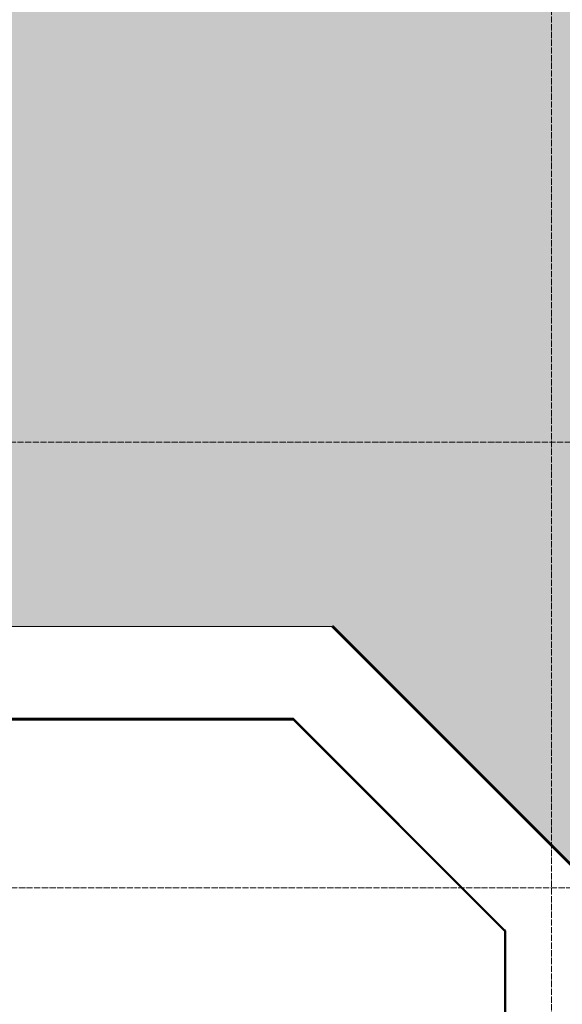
# Model space of a CAD drawing. Header units: millimetres. Extents: x -290 to 116110, y -2975 to 80225.
# Tile 129 of 247: x 39059 to 40825, y 55832 to 59035. Entities that reach past the tile are written whole.
import ezdxf

# ---------------------------------------------------------------- set-up
doc = ezdxf.new("R2010")
doc.units = ezdxf.units.MM
doc.linetypes.add('ADSK_Линия сетки', pattern=[25, 20, -2.5, 0, -2.5])
doc.linetypes.add('ADSK_Линия сетки_2_', pattern=[25, 20, -2.5, 0, -2.5])
for name, color, linetype, lineweight in [('Оси', 7, 'Continuous', 9), ('Перекрытия', 7, 'Continuous', 18), ('Стены разрез', 7, 'Continuous', 40)]:
    doc.layers.add(name, color=color, linetype=linetype, lineweight=lineweight)

# ---------------------------------------------------------------- blocks, each defined once
blk = doc.blocks.new('135_SLK_GD_AR_rvt-1-B2_-11_400__На лист секция 4_-11_400')
at = {"layer": 'Перекрытия', "true_color": 0xcbcbcb}
h = blk.add_hatch(color=9, dxfattribs=at)
h.paths.add_polyline_path([(-13098384.7, -9239530.3), (-13097544.7, -9239530.3), (-13097544.7, -9239570.3), (-13098384.7, -9239570.3), (-13098384.7, -9239531.3)])
h.paths.add_polyline_path([(-13094627.5, -9242798.4), (-13092899.3, -9241048), (-13091347, -9239477.9), (-13089326.7, -9237437.1), (-13088721, -9236825.8), (-13088994.4, -9236564), (-13089276.3, -9236311.4), (-13089566.3, -9236068.1), (-13089864.2, -9235834.6), (-13090169.6, -9235611), (-13090482.2, -9235397.5), (-13090801.7, -9235194.5), (-13091127.7, -9235002.1), (-13091459.8, -9234820.5), (-13091797.7, -9234649.9), (-13092141.1, -9234490.6), (-13092489.5, -9234342.6), (-13092842.6, -9234206.2), (-13093200, -9234081.5), (-13093561.3, -9233968.6), (-13093926.1, -9233867.7), (-13094294.1, -9233778.8), (-13094664.7, -9233702.1), (-13095037.7, -9233637.6), (-13095412.6, -9233585.5), (-13095789.1, -9233545.7), (-13096166.6, -9233518.3), (-13096544.8, -9233503.4), (-13096923.4, -9233500.9), (-13097301.8, -9233510.8), (-13097679.6, -9233533.3), (-13098056.5, -9233568.1), (-13098432.1, -9233615.3), (-13098432.1, -9239519.3), (-13098384.7, -9239520.3), (-13098384.7, -9239530.3), (-13098432.1, -9239531.3), (-13098432.1, -9240369.3), (-13098384.7, -9240370.3), (-13098384.7, -9240381.3), (-13098432.1, -9240381.3), (-13098432.1, -9241900.3), (-13095525.6, -9241900.3), (-13094958.1, -9242467.8)])
at = {"layer": 'Перекрытия', "color": 253, "true_color": 0xaaaaaa}
for p, q in [((-13098432.1, -9241900.3), (-13095525.6, -9241900.3)), ((-13095525.6, -9241900.3), (-13094627.5, -9242798.4)), ((-13095652.7, -9242200.3), (-13096674.7, -9242200.3)), ((-13094959.7, -9242890.5), (-13094961.7, -9242888.5)), ((-13094959.7, -9244750.3), (-13094959.7, -9242890.5))]:
    blk.add_line(p, q, dxfattribs=at)
at = {"layer": 'Стены разрез', "color": 253, "true_color": 0xaaaaaa}
for p, q in [((-13095522.3, -9241900.3), (-13094625.9, -9242796.8)), ((-13095519.5, -9241900.3), (-13095522.3, -9241900.3)), ((-13094624.5, -9242795.3), (-13095519.5, -9241900.3)), ((-13098636.7, -9242202.3), (-13095650.7, -9242202.3)), ((-13095652.7, -9242200.3), (-13098634.7, -9242200.3)), ((-13095649.9, -9242200.3), (-13095652.7, -9242200.3)), ((-13095650.7, -9242202.3), (-13094961.7, -9242891.4)), ((-13094961.7, -9242888.5), (-13095649.9, -9242200.3)), ((-13094959.7, -9242890.5), (-13094961.7, -9242888.5)), ((-13094961.7, -9242891.4), (-13094961.7, -9246030.3)), ((-13094959.7, -9246030.3), (-13094959.7, -9242890.5))]:
    blk.add_line(p, q, dxfattribs=at)
blk = doc.blocks.new('135_SLK_GD_KR_rvt-1-B2_-11_400__На лист секция 4_-11_400')
at = {"layer": 'Оси', "color": 254, "linetype": 'ADSK_Линия сетки_2_', "true_color": 0xe5e5e5}
blk.add_line((-13132712.8, -9242750.3), (-13037493.1, -9242750.3), dxfattribs=at)
blk = doc.blocks.new('A$Cc005853f')
at = {"layer": 'Оси', "color": 253, "linetype": 'ADSK_Линия сетки', "true_color": 0xaaaaaa}
for p, q in [((38703.1, 2607.6), (38703.1, 76891.3)), ((96019.7, 56739.4), (2670.9, 56739.4))]:
    blk.add_line(p, q, dxfattribs=at)
at = {"lineweight": 5}
for name in ['135_SLK_GD_KR_rvt-1-B2_-11_400__На лист секция 4_-11_400', '135_SLK_GD_AR_rvt-1-B2_-11_400__На лист секция 4_-11_400']:
    blk.add_blockref(name, (13133512.8, 9298039.8), dxfattribs=at)

msp = doc.modelspace()

# ---------------------------------------------------------------- block references
msp.add_blockref('A$Cc005853f', (2087, 921.7))

doc.saveas('drawing.dxf')
